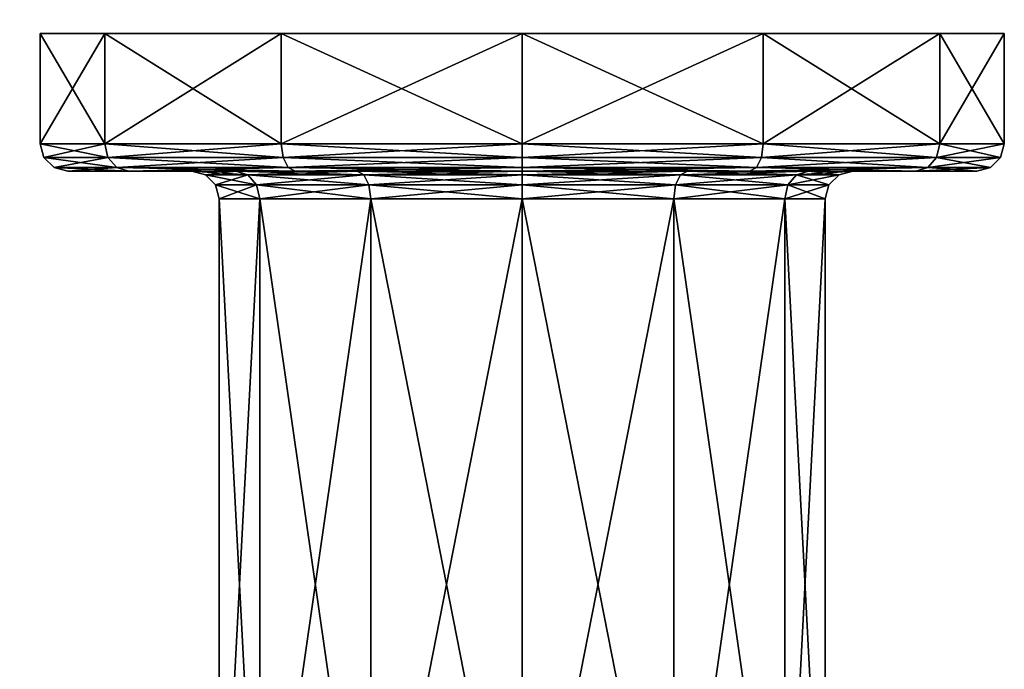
# Model space of a CAD drawing. Extents: x -0.396 to 0.144, y -0.602 to 0.022.
# Tile 256 of 256: x -0.018 to 0.017, y -0.023 to 0. Entities that reach past the tile are written whole.
import ezdxf

# ---------------------------------------------------------------- set-up
doc = ezdxf.new("R2010")
doc.units = 0
doc.layers.add('mesh', color=7, linetype='CONTINUOUS')

msp = doc.modelspace()

# ---------------------------------------------------------------- meshes
at = {"layer": 'mesh'}
mesh = msp.add_polyface(dxfattribs=at)
corners = [(-0.014338, -0.005308, 0.575911), (-0.017048, -0.005174, 0.567661), (-0.014771, -0.005174, 0.576161), (-0.016548, -0.005308, 0.567661), (-0.014771, -0.005174, 0.559161), (-0.014338, -0.005308, 0.559411), (-0.017414, -0.004808, 0.567661), (-0.015088, -0.004808, 0.576344), (-0.015088, -0.004808, 0.558978), (-0.017548, -0.004308, 0.567661), (-0.015204, -0.004308, 0.576411), (-0.015204, -0.004308, 0.558911), (-0.017548, -0.000308, 0.567661), (-0.015204, -0.000308, 0.576411), (-0.015204, -0.000308, 0.558911), (-0.014338, -0.005308, -0.374089), (-0.017048, -0.005174, -0.382339), (-0.014771, -0.005174, -0.373839), (-0.016548, -0.005308, -0.382339), (-0.014771, -0.005174, -0.390839), (-0.014338, -0.005308, -0.390589), (-0.017414, -0.004808, -0.382339), (-0.015088, -0.004808, -0.373656), (-0.015088, -0.004808, -0.391022), (-0.017548, -0.004308, -0.382339), (-0.015204, -0.004308, -0.373589), (-0.015204, -0.004308, -0.391089), (-0.017548, -0.000308, -0.382339), (-0.015204, -0.000308, -0.373589), (-0.015204, -0.000308, -0.391089), (-0.044689, -0.004969, -0.679839), (-0.044796, -0.005761, -0.67915), (-0.041026, -0.00574, -0.66663), (-0.04053, -0.006265, -0.660391), (-0.041118, -0.005667, -0.654049), (-0.040754, -0.006265, -0.666713), (-0.044683, -0.006265, -0.678856), (-0.041127, -0.004969, -0.666546), (-0.04, -0.004969, -0.662339), (-0.041464, -0.006265, -0.654134), (-0.043559, -0.006265, -0.648076), (-0.042147, -0.004969, -0.654328), (-0.044689, -0.004969, -0.644839), (-0.042708, -0.006396, -0.654465), (-0.040598, -0.006396, -0.662339), (-0.041706, -0.006396, -0.666474), (-0.0404, -0.00564, -0.662339), (-0.0404, 0.000192, -0.662339), (-0.045036, 0.000192, -0.645039), (-0.045036, -0.00564, -0.679639), (-0.045036, 0.000192, -0.679639), (-0.04, 0.000192, -0.662339), (-0.044689, 0.000192, -0.679839), (-0.044689, 0.000192, -0.644839)]
mesh.append_faces([[corners[k] for k in face] for face in [(0, 1, 2, 2), (3, 1, 0, 0), (3, 4, 1, 1), (5, 4, 3, 3), (2, 6, 7, 7), (1, 6, 2, 2), (1, 8, 6, 6), (4, 8, 1, 1), (7, 9, 10, 10), (6, 9, 7, 7), (6, 11, 9, 9), (8, 11, 6, 6), (10, 12, 13, 13), (9, 12, 10, 10), (9, 14, 12, 12), (11, 14, 9, 9), (15, 16, 17, 17), (18, 16, 15, 15), (18, 19, 16, 16), (20, 19, 18, 18), (17, 21, 22, 22), (16, 21, 17, 17), (16, 23, 21, 21), (19, 23, 16, 16), (22, 24, 25, 25), (21, 24, 22, 22), (21, 26, 24, 24), (23, 26, 21, 21), (25, 27, 28, 28), (24, 27, 25, 25), (24, 29, 27, 27), (26, 29, 24, 24), (30, 31, 32, 32), (32, 33, 34, 34), (32, 35, 33, 33), (31, 35, 32, 32), (31, 36, 35, 35), (32, 37, 30, 30), (32, 38, 37, 37), (34, 38, 32, 32), (34, 39, 40, 40), (33, 39, 34, 34), (34, 41, 38, 38), (34, 42, 41, 41), (33, 43, 39, 39), (33, 44, 43, 43), (35, 44, 33, 33), (35, 45, 44, 44), (36, 45, 35, 35), (46, 47, 48, 48), (49, 47, 46, 46), (49, 50, 47, 47), (37, 51, 52, 52), (38, 51, 37, 37), (51, 41, 42, 42), (38, 41, 51, 51), (47, 51, 53, 53), (50, 51, 47, 47), (50, 52, 51, 51)]])
mesh = msp.add_polyface(dxfattribs=at)
corners = [(-0.008298, -0.005308, 0.581951), (-0.014771, -0.005174, 0.576161), (-0.008548, -0.005174, 0.582384), (-0.014338, -0.005308, 0.575911), (-0.014338, -0.005308, 0.559411), (-0.008548, -0.005174, 0.552939), (-0.014771, -0.005174, 0.559161), (-0.008298, -0.005308, 0.553372), (-0.015088, -0.004808, 0.576344), (-0.008731, -0.004808, 0.582701), (-0.008731, -0.004808, 0.552622), (-0.015088, -0.004808, 0.558978), (-0.015204, -0.004308, 0.576411), (-0.008798, -0.004308, 0.582817), (-0.008798, -0.004308, 0.552506), (-0.015204, -0.004308, 0.558911), (-0.012048, -0.005308, 0.567661), (-0.010441, -0.005308, 0.573661), (-0.016548, -0.005308, 0.567661), (-0.010441, -0.005308, 0.561661), (-0.006048, -0.005308, 0.557269), (-0.006048, -0.005308, 0.578054), (-0.015204, -0.000308, 0.576411), (-0.008798, -0.000308, 0.582817), (-0.008798, -0.000308, 0.552506), (-0.015204, -0.000308, 0.558911), (-0.000048, -0.000308, 0.550161), (-0.000048, -0.000308, 0.567661), (-0.017548, -0.000308, 0.567661), (-0.008298, -0.005308, -0.368049), (-0.014771, -0.005174, -0.373839), (-0.008548, -0.005174, -0.367616), (-0.014338, -0.005308, -0.374089), (-0.014338, -0.005308, -0.390589), (-0.008548, -0.005174, -0.397061), (-0.014771, -0.005174, -0.390839), (-0.008298, -0.005308, -0.396628), (-0.015088, -0.004808, -0.373656), (-0.008731, -0.004808, -0.367299), (-0.008731, -0.004808, -0.397378), (-0.015088, -0.004808, -0.391022), (-0.015204, -0.004308, -0.373589), (-0.008798, -0.004308, -0.367183), (-0.008798, -0.004308, -0.397494), (-0.015204, -0.004308, -0.391089), (-0.012048, -0.005308, -0.382339), (-0.010441, -0.005308, -0.376339), (-0.016548, -0.005308, -0.382339), (-0.010441, -0.005308, -0.388339), (-0.006048, -0.005308, -0.392731), (-0.006048, -0.005308, -0.371946), (-0.015204, -0.000308, -0.373589), (-0.008798, -0.000308, -0.367183), (-0.008798, -0.000308, -0.397494), (-0.015204, -0.000308, -0.391089), (-0.000048, -0.000308, -0.399839), (-0.000048, -0.000308, -0.382339), (-0.017548, -0.000308, -0.382339)]
mesh.append_faces([[corners[k] for k in face] for face in [(0, 1, 2, 2), (3, 1, 0, 0), (4, 5, 6, 6), (7, 5, 4, 4), (2, 8, 9, 9), (1, 8, 2, 2), (6, 10, 11, 11), (5, 10, 6, 6), (9, 12, 13, 13), (8, 12, 9, 9), (11, 14, 15, 15), (10, 14, 11, 11), (16, 3, 17, 17), (16, 18, 3, 3), (19, 18, 16, 16), (19, 4, 18, 18), (20, 4, 19, 19), (20, 7, 4, 4), (17, 0, 21, 21), (17, 3, 0, 0), (13, 22, 23, 23), (12, 22, 13, 13), (15, 24, 25, 25), (14, 24, 15, 15), (14, 26, 24, 24), (27, 23, 22, 22), (27, 25, 24, 24), (27, 28, 25, 25), (22, 28, 27, 27), (29, 30, 31, 31), (32, 30, 29, 29), (33, 34, 35, 35), (36, 34, 33, 33), (31, 37, 38, 38), (30, 37, 31, 31), (35, 39, 40, 40), (34, 39, 35, 35), (38, 41, 42, 42), (37, 41, 38, 38), (40, 43, 44, 44), (39, 43, 40, 40), (45, 32, 46, 46), (45, 47, 32, 32), (48, 47, 45, 45), (48, 33, 47, 47), (49, 33, 48, 48), (49, 36, 33, 33), (46, 29, 50, 50), (46, 32, 29, 29), (42, 51, 52, 52), (41, 51, 42, 42), (44, 53, 54, 54), (43, 53, 44, 44), (43, 55, 53, 53), (56, 52, 51, 51), (56, 54, 53, 53), (56, 57, 54, 54), (51, 57, 56, 56)]])
mesh = msp.add_polyface(dxfattribs=at)
corners = [(-0.000048, -0.005308, 0.584161), (-0.000048, -0.005174, 0.584661), (0.008202, -0.005308, 0.581951), (-0.008548, -0.005174, 0.582384), (-0.008298, -0.005308, 0.581951), (-0.008298, -0.005308, 0.553372), (-0.000048, -0.005174, 0.550661), (-0.008548, -0.005174, 0.552939), (-0.000048, -0.005308, 0.551161), (0.008452, -0.005174, 0.552939), (-0.008731, -0.004808, 0.582701), (-0.000048, -0.004808, 0.585027), (-0.000048, -0.004808, 0.550295), (-0.008731, -0.004808, 0.552622), (0.008635, -0.004808, 0.552622), (-0.008798, -0.004308, 0.582817), (-0.000048, -0.004308, 0.585161), (-0.000048, -0.004308, 0.550161), (-0.008798, -0.004308, 0.552506), (0.008702, -0.004308, 0.552506), (-0.000048, -0.005308, 0.555661), (-0.006048, -0.005308, 0.557269), (0.005952, -0.005308, 0.557269), (0.008202, -0.005308, 0.553372), (-0.006048, -0.005308, 0.578054), (-0.000048, -0.005308, 0.579661), (-0.008798, -0.000308, 0.582817), (-0.000048, -0.000308, 0.585161), (-0.000048, -0.000308, 0.550161), (0.008702, -0.000308, 0.552506), (-0.000048, -0.000308, 0.567661), (0.008702, -0.000308, 0.582817), (-0.008798, -0.000308, 0.552506), (0.005702, -0.005442, -0.392298), (0.005952, -0.005308, -0.392731), (-0.000048, -0.005308, -0.394339), (-0.000048, -0.005308, -0.365839), (-0.008548, -0.005174, -0.367616), (-0.000048, -0.005174, -0.365339), (-0.008298, -0.005308, -0.368049), (-0.008298, -0.005308, -0.396628), (-0.000048, -0.005174, -0.399339), (-0.008548, -0.005174, -0.397061), (-0.000048, -0.005308, -0.398839), (0.008452, -0.005174, -0.397061), (-0.008731, -0.004808, -0.367299), (-0.000048, -0.004808, -0.364973), (-0.000048, -0.004808, -0.399705), (-0.008731, -0.004808, -0.397378), (0.008635, -0.004808, -0.397378), (-0.008798, -0.004308, -0.367183), (-0.000048, -0.004308, -0.364839), (-0.000048, -0.004308, -0.399839), (-0.008798, -0.004308, -0.397494), (0.008702, -0.004308, -0.397494), (-0.006048, -0.005308, -0.392731), (0.008202, -0.005308, -0.396628), (-0.006048, -0.005308, -0.371946), (-0.000048, -0.005308, -0.370339), (-0.008798, -0.000308, -0.367183), (-0.000048, -0.000308, -0.364839), (-0.000048, -0.000308, -0.399839), (0.008702, -0.000308, -0.397494), (-0.000048, -0.000308, -0.382339), (0.008702, -0.000308, -0.367183), (-0.008798, -0.000308, -0.397494)]
mesh.append_faces([[corners[k] for k in face] for face in [(0, 1, 2, 2), (0, 3, 1, 1), (4, 3, 0, 0), (5, 6, 7, 7), (8, 6, 5, 5), (8, 9, 6, 6), (1, 10, 11, 11), (3, 10, 1, 1), (7, 12, 13, 13), (6, 12, 7, 7), (6, 14, 12, 12), (11, 15, 16, 16), (10, 15, 11, 11), (13, 17, 18, 18), (12, 17, 13, 13), (12, 19, 17, 17), (20, 5, 21, 21), (20, 8, 5, 5), (22, 8, 20, 20), (22, 23, 8, 8), (24, 0, 25, 25), (24, 4, 0, 0), (16, 26, 27, 27), (15, 26, 16, 16), (17, 28, 18, 18), (17, 29, 28, 28), (30, 27, 26, 26), (31, 27, 30, 30), (32, 28, 30, 30), (33, 34, 35, 35), (36, 37, 38, 38), (39, 37, 36, 36), (40, 41, 42, 42), (43, 41, 40, 40), (43, 44, 41, 41), (38, 45, 46, 46), (37, 45, 38, 38), (42, 47, 48, 48), (41, 47, 42, 42), (41, 49, 47, 47), (46, 50, 51, 51), (45, 50, 46, 46), (48, 52, 53, 53), (47, 52, 48, 48), (47, 54, 52, 52), (35, 40, 55, 55), (35, 43, 40, 40), (34, 43, 35, 35), (34, 56, 43, 43), (57, 36, 58, 58), (57, 39, 36, 36), (51, 59, 60, 60), (50, 59, 51, 51), (52, 61, 53, 53), (52, 62, 61, 61), (63, 60, 59, 59), (64, 60, 63, 63), (65, 61, 63, 63)]])
mesh = msp.add_polyface(dxfattribs=at)
corners = [(0.008202, -0.005308, 0.553372), (0.008452, -0.005174, 0.552939), (-0.000048, -0.005308, 0.551161), (0.014674, -0.005174, 0.559161), (0.014241, -0.005308, 0.559411), (0.008202, -0.005308, 0.581951), (0.008452, -0.005174, 0.582384), (0.014241, -0.005308, 0.575911), (-0.000048, -0.005174, 0.584661), (0.008635, -0.004808, 0.552622), (-0.000048, -0.005174, 0.550661), (0.014991, -0.004808, 0.558978), (0.008635, -0.004808, 0.582701), (0.014674, -0.005174, 0.576161), (-0.000048, -0.004808, 0.585027), (0.008702, -0.004308, 0.552506), (-0.000048, -0.004808, 0.550295), (0.015107, -0.004308, 0.558911), (-0.000048, -0.004308, 0.585161), (0.008702, -0.004308, 0.582817), (0.010344, -0.005308, 0.561661), (0.005952, -0.005308, 0.557269), (0.005952, -0.005308, 0.578054), (0.010344, -0.005308, 0.573661), (-0.000048, -0.005308, 0.579661), (-0.000048, -0.005308, 0.584161), (0.008702, -0.000308, 0.552506), (-0.000048, -0.004308, 0.550161), (0.015107, -0.000308, 0.558911), (-0.000048, -0.000308, 0.585161), (0.008702, -0.000308, 0.582817), (-0.000048, -0.000308, 0.567661), (0.015107, -0.000308, 0.576411), (0.017452, -0.000308, 0.567661), (-0.000048, -0.000308, 0.550161), (0.008202, -0.005308, -0.396628), (0.008452, -0.005174, -0.397061), (-0.000048, -0.005308, -0.398839), (0.014674, -0.005174, -0.390839), (0.014241, -0.005308, -0.390589), (0.008202, -0.005308, -0.368049), (0.008452, -0.005174, -0.367616), (0.014241, -0.005308, -0.374089), (-0.000048, -0.005174, -0.365339), (-0.000048, -0.005308, -0.365839), (0.008635, -0.004808, -0.397378), (-0.000048, -0.005174, -0.399339), (0.014991, -0.004808, -0.391022), (0.008635, -0.004808, -0.367299), (0.014674, -0.005174, -0.373839), (-0.000048, -0.004808, -0.364973), (0.008702, -0.004308, -0.397494), (-0.000048, -0.004808, -0.399705), (0.015107, -0.004308, -0.391089), (-0.000048, -0.004308, -0.364839), (0.008702, -0.004308, -0.367183), (0.010344, -0.005308, -0.388339), (0.005952, -0.005308, -0.392731), (0.005952, -0.005308, -0.371946), (0.010344, -0.005308, -0.376339), (-0.000048, -0.005308, -0.370339), (0.008702, -0.000308, -0.397494), (-0.000048, -0.004308, -0.399839), (0.015107, -0.000308, -0.391089), (-0.000048, -0.000308, -0.364839), (0.008702, -0.000308, -0.367183), (-0.000048, -0.000308, -0.382339), (0.015107, -0.000308, -0.373589), (0.017452, -0.000308, -0.382339), (-0.000048, -0.000308, -0.399839)]
mesh.append_faces([[corners[k] for k in face] for face in [(0, 1, 2, 2), (0, 3, 1, 1), (4, 3, 0, 0), (5, 6, 7, 7), (5, 8, 6, 6), (1, 9, 10, 10), (1, 11, 9, 9), (3, 11, 1, 1), (6, 12, 13, 13), (6, 14, 12, 12), (8, 14, 6, 6), (9, 15, 16, 16), (9, 17, 15, 15), (12, 18, 19, 19), (14, 18, 12, 12), (20, 0, 21, 21), (20, 4, 0, 0), (22, 7, 23, 23), (22, 5, 7, 7), (24, 5, 22, 22), (24, 25, 5, 5), (15, 26, 27, 27), (15, 28, 26, 26), (19, 29, 30, 30), (18, 29, 19, 19), (31, 32, 30, 30), (28, 33, 31, 31), (31, 26, 28, 28), (31, 34, 26, 26), (35, 36, 37, 37), (35, 38, 36, 36), (39, 38, 35, 35), (40, 41, 42, 42), (40, 43, 41, 41), (44, 43, 40, 40), (36, 45, 46, 46), (36, 47, 45, 45), (41, 48, 49, 49), (41, 50, 48, 48), (43, 50, 41, 41), (45, 51, 52, 52), (45, 53, 51, 51), (48, 54, 55, 55), (50, 54, 48, 48), (56, 35, 57, 57), (56, 39, 35, 35), (58, 42, 59, 59), (58, 40, 42, 42), (60, 40, 58, 58), (60, 44, 40, 40), (51, 61, 62, 62), (51, 63, 61, 61), (55, 64, 65, 65), (54, 64, 55, 55), (66, 67, 65, 65), (63, 68, 66, 66), (66, 61, 63, 63), (66, 69, 61, 61)]])
mesh = msp.add_polyface(dxfattribs=at)
corners = [(0.014241, -0.005308, 0.559411), (0.016952, -0.005174, 0.567661), (0.014674, -0.005174, 0.559161), (0.016452, -0.005308, 0.567661), (0.014674, -0.005174, 0.576161), (0.014241, -0.005308, 0.575911), (0.008452, -0.005174, 0.582384), (0.017318, -0.004808, 0.567661), (0.014991, -0.004808, 0.558978), (0.014991, -0.004808, 0.576344), (0.008635, -0.004808, 0.582701), (0.015107, -0.004308, 0.558911), (0.008635, -0.004808, 0.552622), (0.017452, -0.004308, 0.567661), (0.015107, -0.004308, 0.576411), (0.008702, -0.004308, 0.582817), (0.011952, -0.005308, 0.567661), (0.010344, -0.005308, 0.561661), (0.010344, -0.005308, 0.573661), (0.015107, -0.000308, 0.558911), (0.008702, -0.004308, 0.552506), (0.017452, -0.000308, 0.567661), (0.015107, -0.000308, 0.576411), (0.008702, -0.000308, 0.582817), (-0.000048, -0.000308, 0.567661), (0.014241, -0.005308, -0.390589), (0.016952, -0.005174, -0.382339), (0.014674, -0.005174, -0.390839), (0.016452, -0.005308, -0.382339), (0.014674, -0.005174, -0.373839), (0.014241, -0.005308, -0.374089), (0.008452, -0.005174, -0.367616), (0.014991, -0.004808, -0.391022), (0.008452, -0.005174, -0.397061), (0.017318, -0.004808, -0.382339), (0.014991, -0.004808, -0.373656), (0.008635, -0.004808, -0.367299), (0.015107, -0.004308, -0.391089), (0.008635, -0.004808, -0.397378), (0.017452, -0.004308, -0.382339), (0.015107, -0.004308, -0.373589), (0.008702, -0.004308, -0.367183), (0.011952, -0.005308, -0.382339), (0.010344, -0.005308, -0.388339), (0.010344, -0.005308, -0.376339), (0.015107, -0.000308, -0.391089), (0.008702, -0.004308, -0.397494), (0.017452, -0.000308, -0.382339), (0.015107, -0.000308, -0.373589), (0.008702, -0.000308, -0.367183), (-0.000048, -0.000308, -0.382339)]
mesh.append_faces([[corners[k] for k in face] for face in [(0, 1, 2, 2), (3, 1, 0, 0), (3, 4, 1, 1), (5, 4, 3, 3), (5, 6, 4, 4), (2, 7, 8, 8), (1, 7, 2, 2), (1, 9, 7, 7), (4, 9, 1, 1), (4, 10, 9, 9), (8, 11, 12, 12), (8, 13, 11, 11), (7, 13, 8, 8), (7, 14, 13, 13), (9, 14, 7, 7), (9, 15, 14, 14), (10, 15, 9, 9), (16, 0, 17, 17), (16, 3, 0, 0), (18, 3, 16, 16), (18, 5, 3, 3), (11, 19, 20, 20), (11, 21, 19, 19), (13, 21, 11, 11), (13, 22, 21, 21), (14, 22, 13, 13), (14, 23, 22, 22), (15, 23, 14, 14), (24, 21, 22, 22), (25, 26, 27, 27), (28, 26, 25, 25), (28, 29, 26, 26), (30, 29, 28, 28), (30, 31, 29, 29), (27, 32, 33, 33), (27, 34, 32, 32), (26, 34, 27, 27), (26, 35, 34, 34), (29, 35, 26, 26), (29, 36, 35, 35), (32, 37, 38, 38), (32, 39, 37, 37), (34, 39, 32, 32), (34, 40, 39, 39), (35, 40, 34, 34), (35, 41, 40, 40), (36, 41, 35, 35), (42, 25, 43, 43), (42, 28, 25, 25), (44, 28, 42, 42), (44, 30, 28, 28), (37, 45, 46, 46), (37, 47, 45, 45), (39, 47, 37, 37), (39, 48, 47, 47), (40, 48, 39, 39), (40, 49, 48, 48), (41, 49, 40, 40), (50, 47, 48, 48)]])
mesh = msp.add_polyface(dxfattribs=at)
corners = [(-0.005548, -0.006308, 0.577188), (-0.005615, -0.005808, 0.577304), (-0.000048, -0.005808, 0.578795), (-0.009575, -0.006308, 0.573161), (-0.009691, -0.005808, 0.573228), (-0.011048, -0.006308, 0.567661), (-0.011182, -0.005808, 0.567661), (-0.009575, -0.006308, 0.562161), (-0.009691, -0.005808, 0.562094), (-0.005548, -0.006308, 0.558135), (-0.005615, -0.005808, 0.558019), (-0.000048, -0.006308, 0.556661), (-0.000048, -0.005808, 0.556527), (-0.005798, -0.005442, 0.577621), (-0.000048, -0.005442, 0.579161), (-0.010008, -0.005442, 0.573411), (-0.011548, -0.005442, 0.567661), (-0.010008, -0.005442, 0.561911), (-0.005798, -0.005442, 0.557702), (-0.000048, -0.005442, 0.556161), (-0.000048, -0.005308, 0.579661), (-0.006048, -0.005308, 0.578054), (-0.010441, -0.005308, 0.573661), (-0.012048, -0.005308, 0.567661), (-0.010441, -0.005308, 0.561661), (-0.006048, -0.005308, 0.557269), (-0.000048, -0.005308, 0.555661), (-0.005548, -0.006308, -0.372812), (-0.005615, -0.005808, -0.372696), (-0.000048, -0.005808, -0.371205), (-0.009575, -0.006308, -0.376839), (-0.009691, -0.005808, -0.376772), (-0.011048, -0.006308, -0.382339), (-0.011182, -0.005808, -0.382339), (-0.009575, -0.006308, -0.387839), (-0.009691, -0.005808, -0.387906), (-0.005548, -0.006308, -0.391865), (-0.005615, -0.005808, -0.391981), (-0.000048, -0.006308, -0.393339), (-0.000048, -0.005808, -0.393473), (-0.005798, -0.005442, -0.372379), (-0.000048, -0.005442, -0.370839), (-0.010008, -0.005442, -0.376589), (-0.011548, -0.005442, -0.382339), (-0.010008, -0.005442, -0.388089), (-0.005798, -0.005442, -0.392298), (-0.000048, -0.005442, -0.393839), (-0.000048, -0.005308, -0.370339), (-0.006048, -0.005308, -0.371946), (-0.010441, -0.005308, -0.376339), (-0.012048, -0.005308, -0.382339), (-0.010441, -0.005308, -0.388339), (-0.006048, -0.005308, -0.392731), (-0.000048, -0.005308, -0.394339)]
mesh.append_faces([[corners[k] for k in face] for face in [(0, 1, 2, 2), (3, 4, 1, 1), (5, 6, 4, 4), (7, 8, 6, 6), (9, 10, 8, 8), (11, 12, 10, 10), (1, 13, 14, 14), (4, 13, 1, 1), (4, 15, 13, 13), (6, 15, 4, 4), (6, 16, 15, 15), (8, 16, 6, 6), (8, 17, 16, 16), (10, 17, 8, 8), (10, 18, 17, 17), (12, 18, 10, 10), (12, 19, 18, 18), (13, 20, 14, 14), (13, 21, 20, 20), (15, 21, 13, 13), (15, 22, 21, 21), (16, 22, 15, 15), (16, 23, 22, 22), (17, 23, 16, 16), (17, 24, 23, 23), (18, 24, 17, 17), (18, 25, 24, 24), (19, 25, 18, 18), (19, 26, 25, 25), (27, 28, 29, 29), (30, 31, 28, 28), (32, 33, 31, 31), (34, 35, 33, 33), (36, 37, 35, 35), (38, 39, 37, 37), (28, 40, 41, 41), (31, 40, 28, 28), (31, 42, 40, 40), (33, 42, 31, 31), (33, 43, 42, 42), (35, 43, 33, 33), (35, 44, 43, 43), (37, 44, 35, 35), (37, 45, 44, 44), (39, 45, 37, 37), (39, 46, 45, 45), (40, 47, 41, 41), (40, 48, 47, 47), (42, 48, 40, 40), (42, 49, 48, 48), (43, 49, 42, 42), (43, 50, 49, 49), (44, 50, 43, 43), (44, 51, 50, 50), (45, 51, 44, 44), (45, 52, 51, 51), (46, 52, 45, 45), (46, 53, 52, 52)]])
mesh = msp.add_polyface(dxfattribs=at)
corners = [(0.009478, -0.006308, 0.573161), (0.009594, -0.005808, 0.573228), (0.011086, -0.005808, 0.567661), (0.005452, -0.006308, 0.577188), (0.005519, -0.005808, 0.577304), (-0.000048, -0.006308, 0.578661), (-0.000048, -0.005808, 0.578795), (0.005452, -0.006308, 0.558135), (0.005519, -0.005808, 0.558019), (-0.000048, -0.005808, 0.556527), (0.009594, -0.005808, 0.562094), (0.005702, -0.005442, 0.557702), (0.009911, -0.005442, 0.561911), (0.011452, -0.005442, 0.567661), (0.009911, -0.005442, 0.573411), (0.005702, -0.005442, 0.577621), (-0.000048, -0.005442, 0.579161), (-0.005615, -0.005808, 0.577304), (-0.000048, -0.005442, 0.556161), (0.005952, -0.005308, 0.557269), (0.010344, -0.005308, 0.561661), (0.011952, -0.005308, 0.567661), (0.010344, -0.005308, 0.573661), (0.005952, -0.005308, 0.578054), (-0.000048, -0.005308, 0.579661), (-0.000048, -0.005308, 0.555661), (0.009478, -0.006308, -0.387839), (0.009594, -0.005808, -0.387906), (0.005519, -0.005808, -0.391981), (0.010952, -0.006308, -0.382339), (0.011086, -0.005808, -0.382339), (0.009478, -0.006308, -0.376839), (0.009594, -0.005808, -0.376772), (0.005452, -0.006308, -0.372812), (0.005519, -0.005808, -0.372696), (-0.000048, -0.006308, -0.371339), (-0.000048, -0.005808, -0.371205), (0.005452, -0.006308, -0.391865), (-0.000048, -0.005808, -0.393473), (0.005702, -0.005442, -0.392298), (0.009911, -0.005442, -0.388089), (0.011452, -0.005442, -0.382339), (0.009911, -0.005442, -0.376589), (0.005702, -0.005442, -0.372379), (-0.000048, -0.005442, -0.370839), (-0.005615, -0.005808, -0.372696), (-0.000048, -0.005442, -0.393839), (0.005952, -0.005308, -0.392731), (0.010344, -0.005308, -0.388339), (0.011952, -0.005308, -0.382339), (0.010344, -0.005308, -0.376339), (0.005952, -0.005308, -0.371946), (-0.000048, -0.005308, -0.370339), (-0.000048, -0.005308, -0.394339)]
mesh.append_faces([[corners[k] for k in face] for face in [(0, 1, 2, 2), (3, 4, 1, 1), (5, 6, 4, 4), (7, 8, 9, 9), (10, 11, 8, 8), (10, 12, 11, 11), (2, 12, 10, 10), (2, 13, 12, 12), (1, 13, 2, 2), (1, 14, 13, 13), (4, 14, 1, 1), (4, 15, 14, 14), (6, 15, 4, 4), (6, 16, 15, 15), (17, 16, 6, 6), (8, 18, 9, 9), (8, 11, 18, 18), (12, 19, 11, 11), (12, 20, 19, 19), (13, 20, 12, 12), (13, 21, 20, 20), (14, 21, 13, 13), (14, 22, 21, 21), (15, 22, 14, 14), (15, 23, 22, 22), (16, 23, 15, 15), (16, 24, 23, 23), (11, 25, 18, 18), (11, 19, 25, 25), (26, 27, 28, 28), (29, 30, 27, 27), (31, 32, 30, 30), (33, 34, 32, 32), (35, 36, 34, 34), (37, 28, 38, 38), (27, 39, 28, 28), (27, 40, 39, 39), (30, 40, 27, 27), (30, 41, 40, 40), (32, 41, 30, 30), (32, 42, 41, 41), (34, 42, 32, 32), (34, 43, 42, 42), (36, 43, 34, 34), (36, 44, 43, 43), (45, 44, 36, 36), (28, 46, 38, 38), (28, 39, 46, 46), (40, 47, 39, 39), (40, 48, 47, 47), (41, 48, 40, 40), (41, 49, 48, 48), (42, 49, 41, 41), (42, 50, 49, 49), (43, 50, 42, 42), (43, 51, 50, 50), (44, 51, 43, 43), (44, 52, 51, 51), (39, 53, 46, 46)]])
mesh = msp.add_polyface(dxfattribs=at)
corners = [(0.009478, -0.006308, 0.562161), (0.005519, -0.005808, 0.558019), (0.005452, -0.006308, 0.558135), (0.009594, -0.005808, 0.562094), (0.010952, -0.006308, 0.567661), (0.011086, -0.005808, 0.567661), (0.009478, -0.006308, 0.573161), (0.005452, -0.006308, 0.577188), (0.009594, -0.005808, 0.573228), (-0.000048, -0.006308, 0.578661), (0.005519, -0.005808, 0.577304), (-0.005548, -0.006308, 0.577188), (-0.000048, -0.005808, 0.578795), (-0.009575, -0.006308, 0.573161), (-0.005615, -0.005808, 0.577304), (-0.011048, -0.006308, 0.567661), (-0.009691, -0.005808, 0.573228), (-0.009575, -0.006308, 0.562161), (-0.011182, -0.005808, 0.567661), (-0.005548, -0.006308, 0.558135), (-0.009691, -0.005808, 0.562094), (-0.000048, -0.006308, 0.556661), (-0.005615, -0.005808, 0.558019), (-0.000048, -0.005808, 0.556527), (0.005452, -0.034308, 0.558135), (0.009478, -0.034308, 0.562161), (0.010952, -0.034308, 0.567661), (0.009478, -0.034308, 0.573161), (0.005452, -0.034308, 0.577188), (-0.000048, -0.034308, 0.578661), (-0.005548, -0.034308, 0.577188), (-0.009575, -0.034308, 0.573161), (-0.011048, -0.034308, 0.567661), (-0.009575, -0.034308, 0.562161), (-0.005548, -0.034308, 0.558135), (-0.000048, -0.034308, 0.556661), (0.009478, -0.006308, -0.387839), (0.005519, -0.005808, -0.391981), (0.005452, -0.006308, -0.391865), (0.010952, -0.006308, -0.382339), (0.009594, -0.005808, -0.387906), (0.009478, -0.006308, -0.376839), (0.011086, -0.005808, -0.382339), (0.005452, -0.006308, -0.372812), (0.009594, -0.005808, -0.376772), (-0.000048, -0.006308, -0.371339), (0.005519, -0.005808, -0.372696), (-0.005548, -0.006308, -0.372812), (-0.000048, -0.005808, -0.371205), (-0.009575, -0.006308, -0.376839), (-0.005615, -0.005808, -0.372696), (-0.011048, -0.006308, -0.382339), (-0.009691, -0.005808, -0.376772), (-0.009575, -0.006308, -0.387839), (-0.011182, -0.005808, -0.382339), (-0.005548, -0.006308, -0.391865), (-0.009691, -0.005808, -0.387906), (-0.000048, -0.006308, -0.393339), (-0.005615, -0.005808, -0.391981), (-0.000048, -0.005808, -0.393473), (0.005452, -0.034308, -0.391865), (0.009478, -0.034308, -0.387839), (0.010952, -0.034308, -0.382339), (0.009478, -0.034308, -0.376839), (0.005452, -0.034308, -0.372812), (-0.000048, -0.034308, -0.371339), (-0.005548, -0.034308, -0.372812), (-0.009575, -0.034308, -0.376839), (-0.011048, -0.034308, -0.382339), (-0.009575, -0.034308, -0.387839), (-0.005548, -0.034308, -0.391865), (-0.000048, -0.034308, -0.393339)]
mesh.append_faces([[corners[k] for k in face] for face in [(0, 1, 2, 2), (0, 3, 1, 1), (4, 3, 0, 0), (4, 5, 3, 3), (6, 5, 4, 4), (7, 8, 6, 6), (9, 10, 7, 7), (11, 12, 9, 9), (13, 14, 11, 11), (15, 16, 13, 13), (17, 18, 15, 15), (19, 20, 17, 17), (21, 22, 19, 19), (2, 23, 21, 21), (24, 0, 2, 2), (25, 4, 0, 0), (26, 6, 4, 4), (27, 7, 6, 6), (28, 9, 7, 7), (29, 11, 9, 9), (30, 13, 11, 11), (31, 15, 13, 13), (32, 17, 15, 15), (33, 19, 17, 17), (34, 21, 19, 19), (35, 2, 21, 21), (36, 37, 38, 38), (39, 40, 36, 36), (41, 42, 39, 39), (43, 44, 41, 41), (45, 46, 43, 43), (47, 48, 45, 45), (49, 50, 47, 47), (51, 52, 49, 49), (53, 54, 51, 51), (55, 56, 53, 53), (57, 58, 55, 55), (38, 59, 57, 57), (60, 36, 38, 38), (61, 39, 36, 36), (62, 41, 39, 39), (63, 43, 41, 41), (64, 43, 63, 63), (64, 45, 43, 43), (65, 45, 64, 64), (65, 47, 45, 45), (66, 47, 65, 65), (66, 49, 47, 47), (67, 49, 66, 66), (67, 51, 49, 49), (68, 51, 67, 67), (68, 53, 51, 51), (69, 53, 68, 68), (69, 55, 53, 53), (70, 55, 69, 69), (70, 57, 55, 55), (71, 57, 70, 70), (71, 38, 57, 57)]])
mesh = msp.add_polyface(dxfattribs=at)
corners = [(0.005452, -0.034308, 0.577188), (0.005413, -0.03469, 0.577122), (-0.000048, -0.034308, 0.578661), (0.009478, -0.034308, 0.573161), (0.009412, -0.03469, 0.573123), (0.010952, -0.034308, 0.567661), (0.010875, -0.03469, 0.567661), (0.009478, -0.034308, 0.562161), (0.009412, -0.03469, 0.562199), (0.005452, -0.034308, 0.558135), (0.005413, -0.03469, 0.558201), (-0.000048, -0.034308, 0.556661), (-0.000048, -0.03469, 0.556737), (-0.005548, -0.034308, 0.558135), (-0.00551, -0.03469, 0.558201), (-0.009509, -0.03469, 0.562199), (-0.009575, -0.034308, 0.562161), (-0.010972, -0.03469, 0.567661), (-0.011048, -0.034308, 0.567661), (-0.009509, -0.03469, 0.573123), (-0.009575, -0.034308, 0.573161), (-0.00551, -0.03469, 0.577122), (-0.005548, -0.034308, 0.577188), (-0.000048, -0.03469, 0.578585), (0.005452, -0.006308, 0.558135), (0.009478, -0.006308, 0.562161), (0.010952, -0.006308, 0.567661), (0.009478, -0.006308, 0.573161), (0.005452, -0.006308, 0.577188), (-0.000048, -0.006308, 0.578661), (-0.005548, -0.006308, 0.577188), (-0.009575, -0.006308, 0.573161), (-0.011048, -0.006308, 0.567661), (-0.009575, -0.006308, 0.562161), (-0.005548, -0.006308, 0.558135), (-0.000048, -0.006308, 0.556661), (0.005452, -0.034308, -0.372812), (0.005413, -0.03469, -0.372878), (-0.000048, -0.034308, -0.371339), (0.009412, -0.03469, -0.376877), (0.009478, -0.034308, -0.376839), (0.010875, -0.03469, -0.382339), (0.010952, -0.034308, -0.382339), (0.009412, -0.03469, -0.387801), (0.009478, -0.034308, -0.387839), (0.005413, -0.03469, -0.391799), (0.005452, -0.034308, -0.391865), (-0.000048, -0.03469, -0.393263), (-0.000048, -0.034308, -0.393339), (-0.00551, -0.03469, -0.391799), (-0.005548, -0.034308, -0.391865), (-0.009509, -0.03469, -0.387801), (-0.009575, -0.034308, -0.387839), (-0.010972, -0.03469, -0.382339), (-0.011048, -0.034308, -0.382339), (-0.009509, -0.03469, -0.376877), (-0.009575, -0.034308, -0.376839), (-0.00551, -0.03469, -0.372878), (-0.005548, -0.034308, -0.372812), (-0.000048, -0.03469, -0.371415), (0.005452, -0.006308, -0.391865), (0.009478, -0.006308, -0.387839), (0.010952, -0.006308, -0.382339), (0.009478, -0.006308, -0.376839)]
mesh.append_faces([[corners[k] for k in face] for face in [(0, 1, 2, 2), (3, 4, 0, 0), (5, 6, 3, 3), (7, 8, 5, 5), (9, 10, 7, 7), (11, 12, 9, 9), (13, 14, 11, 11), (13, 15, 14, 14), (16, 15, 13, 13), (16, 17, 15, 15), (18, 17, 16, 16), (18, 19, 17, 17), (20, 19, 18, 18), (20, 21, 19, 19), (22, 21, 20, 20), (22, 23, 21, 21), (2, 23, 22, 22), (2, 1, 23, 23), (9, 24, 11, 11), (7, 25, 9, 9), (5, 26, 7, 7), (3, 27, 5, 5), (0, 28, 3, 3), (2, 29, 0, 0), (22, 30, 2, 2), (20, 31, 22, 22), (18, 32, 20, 20), (16, 33, 18, 18), (13, 34, 16, 16), (11, 35, 13, 13), (36, 37, 38, 38), (36, 39, 37, 37), (40, 39, 36, 36), (40, 41, 39, 39), (42, 41, 40, 40), (42, 43, 41, 41), (44, 43, 42, 42), (44, 45, 43, 43), (46, 45, 44, 44), (46, 47, 45, 45), (48, 47, 46, 46), (48, 49, 47, 47), (50, 49, 48, 48), (50, 51, 49, 49), (52, 51, 50, 50), (52, 53, 51, 51), (54, 53, 52, 52), (54, 55, 53, 53), (56, 55, 54, 54), (56, 57, 55, 55), (58, 57, 56, 56), (58, 59, 57, 57), (38, 59, 58, 58), (38, 37, 59, 59), (46, 60, 48, 48), (44, 61, 46, 46), (42, 62, 44, 44), (40, 63, 42, 42)]])

doc.saveas('drawing.dxf')
